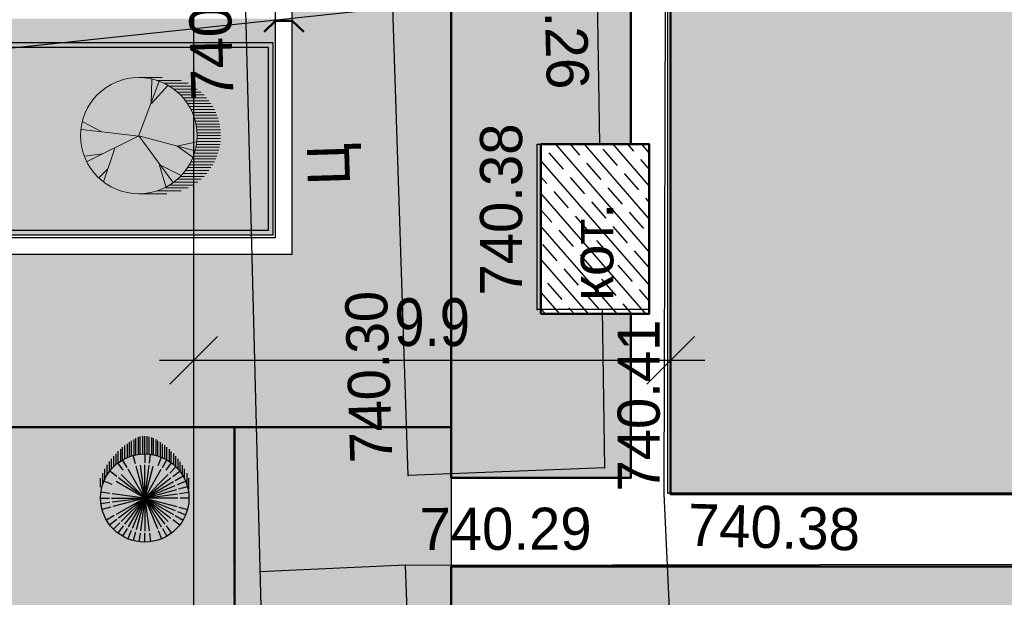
# Model space of a CAD drawing. Header units: millimetres. Extents: x -257011 to 237647566, y 2784933 to 6706507.
# Tile 124 of 256: x 9290933 to 9311398, y 5143418 to 5155434. Entities that reach past the tile are written whole.
import ezdxf

# ---------------------------------------------------------------- set-up
doc = ezdxf.new("R2010")
doc.units = ezdxf.units.MM
doc.header["$LTSCALE"] = 1000
doc.header["$PDMODE"] = 32
doc.header["$PDSIZE"] = 0.3
for name, pattern in [('Д_ТРОТ_ТРУБА', [3, 1.5, -1.5]), ('ДОРОГИ_СТРОЯЩ', [9, 8, -1]), ('Контура низ откосов  Штриховая 0.1-0.5 - - - - - - -', [0.6, 0.1, -0.5])]:
    doc.linetypes.add(name, pattern=pattern)
for name, color, linetype in [('(004) Точки рельефа', 7, 'Continuous'), ('(007) Здания', 7, 'Continuous'), ('(013) Газ', 40, 'ИК_Газопровод -------г--------'), ('(014) Водопровод', 5, 'ИК_Водопровод -------в--------'), ('(025) Дорога', 7, 'Continuous'), ('TREE', 74, 'Continuous')]:
    doc.layers.add(name, color=color, linetype=linetype)
doc.layers.add('.', color=7, linetype='Continuous', lineweight=15)
doc.layers.add('Ф А С А Д', color=250, linetype='Continuous', lineweight=15)
doc.styles.add('ATTR', font='romans.shx', dxfattribs={"width": 0.8, "height": 0.470416})
doc.styles.add('BM-431', font='txt')
doc.styles.add('D-431', font='txt', dxfattribs={"width": 2})
doc.styles.get("Standard").update_dxf_attribs({"font": 'ARIALN.TTF'})
doc.linetypes.add('KANALIS_K', pattern='A,1,["<",Standard,S=1.8,R=0,X=-0.9,Y=-0.9],3,-1,["К",Standard,S=1.8,R=0,X=-0.9,Y=-0.9],-1,10', length=16)
doc.linetypes.add('ИК_Водопровод -------в--------', pattern='A,9,-0.6,["В",Standard,S=1.2,R=0,X=0,Y=-0.6],-1.2', length=10.8)
doc.linetypes.add('ИК_Воздушка ------- --------', pattern='A,9,-0.6,["Z",Standard,S=1.2,R=70,X=0.6,Y=-0.65],-1', length=10.6)
doc.linetypes.add('ИК_Газопровод -------г--------', pattern='A,9,-0.6,["Г",Standard,S=1.2,R=0,X=0,Y=-0.6],-1.2', length=10.8)
doc.dimstyles.new('ISO-25_WS', dxfattribs={"dimscale": 141.414141, "dimtxt": 7, "dimasz": 7, "dimexe": 5, "dimexo": 20, "dimgap": 2, "dimtad": 1, "dimdec": 0, "dimdsep": 46, "dimtxsty": 'Standard', "dimblk": 'OBLIQUE', "dimcen": 2.5, "dimdle": 5, "dimclrd": 5, "dimclre": 5, "dimclrt": 5, "dimadec": 0, "dimazin": 0, "dimtfac": 1, "dimtdec": 0, "dimtmove": 0, "dimatfit": 3, "dimldrblk": 'OBLIQUE', "dimfxl": 0, "dimtolj": 1, "dimtzin": 0, "dimlwd": 30, "dimlwe": 30, "dimarcsym": 0})
pattern_1 = [(95, (-992257.5, -556265.4), (-275.171012, 230.8958947), [127, -381]), (185, (-992199.77, -556196.6), (-230.8958947, -275.171012), [127, -381])]

# ---------------------------------------------------------------- blocks, each defined once
blk = doc.blocks.new('kjvklglhl')
at = {"layer": '(004) Точки рельефа'}
for p in [(336.871, 506.125), (338.36, 502.868), (334.283, 502.595), (339.694, 502.379), (334.286, 500.732)]:
    blk.add_point(p, dxfattribs=at)
at = {"layer": '(007) Здания'}
blk.add_lwpolyline([(374.581, 503.36), (339.692, 502.379), (339.333, 515.161), (374.221, 516.142)], dxfattribs=at)
blk.add_lwpolyline([(336.871, 506.125), (336.774, 509.559), (339.103, 509.625), (339.199, 506.19)], close=True, dxfattribs=at)
at = {"layer": '(013) Газ', "linetype": 'ИК_Воздушка ------- --------', "ltscale": 0.5, "flags": 128}
blk.add_lwpolyline([(292.909, 529.889), (292.062, 534.008), (300.797, 535.523), (378.045, 536.01), (380.152, 536.01), (380.512, 520.117), (378.614, 520.082), (373.886, 519.972), (374, 516.282), (339.283, 515.209), (339.606, 502.365), (340.619, 488.79), (341.059, 475.484), (341.059, 475.484), (344.329, 475.58), (345.717, 447.337), (345.717, 447.337)], dxfattribs=at)
at = {"layer": '(014) Водопровод', "ltscale": 0.5, "flags": 128}
blk.add_lwpolyline([(313.499, 509.603), (334.539, 512.433), (333.84, 528.157), (363.046, 530.904), (398.253, 533.905)], dxfattribs=at)
at = {"layer": '(025) Дорога', "linetype": 'Д_ТРОТ_ТРУБА', "flags": 128}
blk.add_lwpolyline([(269.368, 515.247), (270.684, 506.001), (279.473, 507.345), (281.553, 506.423), (308.542, 510.883), (312.531, 513.649), (318.524, 513.838), (330.524, 514.19), (333.406, 460.634), (331.811, 454.811, 1.56758), (332.906, 443.73, 0.509364), (333.962, 453.359), (336.672, 456.912), (338.021, 457.657), (347.714, 458.292), (347.773, 448.108), (343.552, 448.203), (343.703, 435.09)], format="xyb", dxfattribs=at)
for points in [[(338.216, 506.163), (338.36, 502.868), (334.283, 502.595), (333.556, 514.65), (337.831, 515.029)], [(337.831, 515.029), (338.067, 509.596)], [(380.155, 490.956), (334.932, 490.013), (334.286, 500.732), (371.231, 501.827), (379.825, 502.082), (379.898, 499.61), (378.901, 499.581)]]:
    blk.add_lwpolyline(points, dxfattribs=at)
at = {"layer": '(025) Дорога', "linetype": 'Контура низ откосов  Штриховая 0.1-0.5 - - - - - - -'}
blk.add_lwpolyline([(334.286, 500.732), (331.26, 500.509)], dxfattribs=at)
at = {"layer": '(004) Точки рельефа', "style": 'D-431'}
for s, rotation, p in [('740.26', 273.2126, (336.745, 514.27)), ('740.04', 93.0797, (330.437, 510.317)), ('740.38', 91.6107, (336.548, 506.404)), ('740.30', 93.4495, (333.951, 502.863)), ('740.41', 91.6107, (339.521, 502.408)), ('740.29', 1.6978, (334.564, 501.055))]:
    blk.add_text(s, height=0.875, rotation=rotation, dxfattribs=at).set_placement(p)
blk.add_text('740.38', height=0.875, dxfattribs=at).set_placement((340.128, 501.299))
at = {"layer": '(007) Здания', "color": 0, "linetype": 'Continuous', "style": 'BM-431'}
blk.add_text('кот.', height=0.88, rotation=91.6107, dxfattribs=at).set_placement((338.447, 506.348))
at = {"layer": '(025) Дорога', "linetype": 'ДОРОГИ_СТРОЯЩ', "style": 'BM-431'}
blk.add_text('Ц', height=0.875, rotation=93.3783, dxfattribs=at).set_placement((332.909, 508.613))
blk = doc.blocks.new('16')
h = blk.add_hatch(color=256)
h.dxf.hatch_style = 1
h.set_gradient(color1=(153, 204, 102), one_color=1, tint=1, name='SPHERICAL')
h.paths.add_polyline_path([(16382639, 10776741, 1), (16386324, 10776741, 1)])
blk.add_circle((16384481, 10776741), 1842)
at = {"layer": 'TREE'}
for p, q in [((16384102, 10778156), (16384005, 10778520)), ((16384290, 10778196), (16384241, 10778567)), ((16384481, 10778583), (16384481, 10778214)), ((16384673, 10778196), (16384722, 10778567)), ((16384938, 10778583), (16385310, 10778583)), ((16383584, 10777909), (16383360, 10778202)), ((16383746, 10778014), (16383560, 10778336)), ((16384481, 10778122), (16384481, 10776741)), ((16385044, 10778100), (16385186, 10778442)), ((16385074, 10778491), (16385524, 10778491)), ((16385282, 10778398), (16385700, 10778398)), ((16385378, 10777909), (16385603, 10778202)), ((16385450, 10778306), (16385862, 10778306)), ((16385595, 10778214), (16385999, 10778214)), ((16385701, 10778122), (16386115, 10778122)), ((16383317, 10777634), (16383020, 10777862)), ((16383442, 10777780), (16383179, 10778043)), ((16384481, 10776741), (16383504, 10777717)), ((16384481, 10776741), (16383643, 10777834)), ((16384481, 10776741), (16383791, 10777937)), ((16384481, 10776741), (16384124, 10778075)), ((16384481, 10776741), (16384302, 10778103)), ((16384481, 10776741), (16384661, 10778103)), ((16384481, 10776741), (16385172, 10777937)), ((16384481, 10776741), (16385320, 10777834)), ((16384481, 10776741), (16385458, 10777717)), ((16385646, 10777634), (16385943, 10777862)), ((16385799, 10778030), (16386226, 10778030)), ((16385881, 10777938), (16386324, 10777938)), ((16385956, 10777846), (16386436, 10777846)), ((16386517, 10777754), (16386019, 10777754)), ((16383119, 10777305), (16382780, 10777445)), ((16383208, 10777476), (16382886, 10777662)), ((16384481, 10776741), (16383285, 10777431)), ((16384481, 10776741), (16383384, 10777583)), ((16384481, 10776741), (16385678, 10777431)), ((16385755, 10777476), (16386077, 10777662)), ((16386085, 10777662), (16386598, 10777662)), ((16386124, 10777569), (16386671, 10777569)), ((16386744, 10777477), (16386171, 10777477)), ((16386812, 10777385), (16386207, 10777385)), ((16386238, 10777293), (16386872, 10777293)), ((16383020, 10776933), (16382655, 10776981)), ((16383056, 10777122), (16382702, 10777217)), ((16384481, 10776741), (16383114, 10776920)), ((16384481, 10776741), (16383147, 10777098)), ((16384481, 10776741), (16383207, 10777268)), ((16384481, 10776741), (16385816, 10777098)), ((16384481, 10776741), (16385848, 10776920)), ((16385907, 10777122), (16386261, 10777217)), ((16386924, 10777201), (16386269, 10777201)), ((16386289, 10777109), (16386975, 10777109)), ((16387013, 10777017), (16386304, 10777017)), ((16386316, 10776925), (16387043, 10776925)), ((16382639, 10776741), (16383008, 10776741)), ((16383020, 10776548), (16382655, 10776500)), ((16384481, 10776741), (16383100, 10776741)), ((16384481, 10776741), (16383114, 10776561)), ((16384481, 10776741), (16383207, 10776213)), ((16384481, 10776741), (16383285, 10776050)), ((16384481, 10776741), (16383384, 10775898)), ((16384481, 10776741), (16383504, 10775764)), ((16384481, 10776741), (16383643, 10775648)), ((16384481, 10776741), (16383791, 10775544)), ((16384481, 10776741), (16383956, 10775471)), ((16384481, 10776741), (16384124, 10775406)), ((16384481, 10776741), (16385863, 10776741)), ((16384481, 10776741), (16385458, 10775764)), ((16384481, 10776741), (16385816, 10776383)), ((16384481, 10776741), (16385678, 10776050)), ((16384481, 10776741), (16385848, 10776561)), ((16384481, 10776741), (16385320, 10775648)), ((16384481, 10776741), (16385172, 10775544)), ((16384481, 10776741), (16384839, 10775406)), ((16384481, 10776741), (16385007, 10775471)), ((16384481, 10776741), (16384661, 10775378)), ((16384481, 10775359), (16384481, 10776741)), ((16385942, 10776548), (16386308, 10776500)), ((16386324, 10776741), (16385955, 10776741)), ((16387005, 10776464), (16386305, 10776464)), ((16386313, 10776556), (16387035, 10776556)), ((16387056, 10776833), (16386320, 10776833)), ((16387056, 10776648), (16386324, 10776648)), ((16386328, 10776741), (16387065, 10776741)), ((16383119, 10776176), (16382780, 10776036)), ((16385844, 10776176), (16386183, 10776036)), ((16386812, 10776096), (16386211, 10776096)), ((16386242, 10776188), (16386872, 10776188)), ((16386928, 10776280), (16386262, 10776280)), ((16386285, 10776372), (16386975, 10776372)), ((16383208, 10776005), (16382886, 10775819)), ((16383317, 10775847), (16383020, 10775619)), ((16385521, 10775701), (16385784, 10775438)), ((16385646, 10775847), (16385943, 10775619)), ((16385755, 10776005), (16386077, 10775819)), ((16386517, 10775727), (16386023, 10775727)), ((16386081, 10775819), (16386603, 10775819)), ((16386680, 10775912), (16386132, 10775912)), ((16386171, 10776004), (16386744, 10776004)), ((16383584, 10775572), (16383360, 10775279)), ((16383746, 10775467), (16383560, 10775145)), ((16383918, 10775381), (16383776, 10775039)), ((16384102, 10775325), (16384005, 10774961)), ((16384481, 10774898), (16384481, 10775267)), ((16384673, 10775285), (16384722, 10774914)), ((16384861, 10775325), (16384958, 10774961)), ((16385044, 10775381), (16385186, 10775039)), ((16385217, 10775467), (16385402, 10775145)), ((16385378, 10775572), (16385603, 10775279)), ((16385587, 10775267), (16385995, 10775267)), ((16386119, 10775359), (16385697, 10775359)), ((16385795, 10775451), (16386230, 10775451)), ((16386333, 10775543), (16385881, 10775543)), ((16385956, 10775635), (16386427, 10775635)), ((16384868, 10774898), (16385306, 10774898)), ((16385511, 10774991), (16385058, 10774991)), ((16385310, 10775083), (16385695, 10775083)), ((16385849, 10775175), (16385446, 10775175))]:
    blk.add_line(p, q, dxfattribs=at)
at = {"layer": 'TREE', "style": 'ATTR', "width": 0.8, "flags": 9}
blk.add_attdef('ESTCODE', (16384481, 10776741), '', height=21.5, dxfattribs=at)
blk = doc.blocks.new('17')
at = {"layer": 'TREE', "color": 68, "lineweight": 20, "true_color": 0x306100}
for p, q in [((16375547, 10777897), (16376284, 10777897)), ((16375547, 10776055), (16376189, 10777778)), ((16375932, 10777072), (16375955, 10777838)), ((16376140, 10777805), (16376884, 10777805)), ((16375943, 10777072), (16376470, 10777658)), ((16376347, 10777713), (16377104, 10777713)), ((16376516, 10777620), (16377265, 10777620)), ((16376661, 10777528), (16377389, 10777528)), ((16376767, 10777436), (16377515, 10777436)), ((16376865, 10777344), (16377610, 10777344)), ((16376947, 10777252), (16377692, 10777252)), ((16377022, 10777160), (16377766, 10777160)), ((16377829, 10777068), (16377084, 10777068)), ((16377151, 10776976), (16377888, 10776976)), ((16377190, 10776884), (16377939, 10776884)), ((16374374, 10776171), (16373777, 10776487)), ((16377982, 10776792), (16377237, 10776792)), ((16378017, 10776699), (16377272, 10776699)), ((16377304, 10776607), (16378052, 10776607)), ((16378077, 10776515), (16377335, 10776515)), ((16375545, 10776036), (16373730, 10776246)), ((16377355, 10776423), (16378098, 10776423)), ((16378111, 10776331), (16377369, 10776331)), ((16377381, 10776239), (16378126, 10776239)), ((16375545, 10776051), (16373917, 10775240)), ((16375545, 10776051), (16377325, 10775571)), ((16375545, 10776051), (16376623, 10774580)), ((16377378, 10775870), (16378127, 10775870)), ((16378126, 10776147), (16377386, 10776147)), ((16378126, 10775963), (16377390, 10775963)), ((16377394, 10776055), (16378126, 10776055)), ((16374784, 10775661), (16374433, 10774595)), ((16376751, 10775721), (16377384, 10775856)), ((16376763, 10775721), (16377255, 10775376)), ((16378080, 10775594), (16377327, 10775594)), ((16377351, 10775686), (16378099, 10775686)), ((16378115, 10775778), (16377370, 10775778)), ((16374386, 10775481), (16373835, 10775406)), ((16377237, 10775318), (16377982, 10775318)), ((16378017, 10775410), (16377276, 10775410)), ((16377308, 10775502), (16378050, 10775502)), ((16374561, 10775000), (16374292, 10774730)), ((16376201, 10775120), (16376400, 10774445)), ((16376213, 10775135), (16376868, 10774805)), ((16377022, 10774949), (16377766, 10774949)), ((16377829, 10775042), (16377088, 10775042)), ((16377147, 10775134), (16377884, 10775134)), ((16377939, 10775226), (16377198, 10775226)), ((16377515, 10774673), (16376763, 10774673)), ((16376861, 10774765), (16377610, 10774765)), ((16377696, 10774857), (16376947, 10774857)), ((16376888, 10774305), (16376124, 10774305)), ((16376376, 10774397), (16377108, 10774397)), ((16377265, 10774489), (16376512, 10774489)), ((16376652, 10774581), (16377414, 10774581)), ((16375547, 10774213), (16376438, 10774213))]:
    blk.add_line(p, q, dxfattribs=at)
blk.add_circle((16375547, 10776055), 1842, dxfattribs=at)
at = {"layer": 'TREE', "color": 68, "lineweight": 20, "true_color": 0x306100, "style": 'ATTR', "width": 0.8, "flags": 9}
blk.add_attdef('ESTCODE', (16375545, 10776051), '', height=21.5, dxfattribs=at)
blk = doc.blocks.new('_Oblique')
at = {"color": 0, "linetype": 'ByBlock', "lineweight": -2}
blk.add_line((-0.5, -0.5), (0.5, 0.5), dxfattribs=at)
blk = doc.blocks.new('*D1813')
at = {"color": 5, "transparency": 16777216}
for p, q in [((9293395, 5143773), (9293395, 5135880)), ((9303309, 5143773), (9303309, 5135880)), ((9304016, 5136587), (9292688, 5136587))]:
    blk.add_line(p, q, dxfattribs=at)
at = {"layer": 'Defpoints', "color": 0, "lineweight": 50, "transparency": 16777216}
for p in [(9293395, 5146601), (9303309, 5146601), (9293395, 5136587)]:
    blk.add_point(p, dxfattribs=at)
at = {"color": 5, "transparency": 16777216, "xscale": 989.89898989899, "yscale": 989.89898989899, "zscale": 989.89898989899, "rotation": 180}
blk.add_blockref('_Oblique', (9293395, 5136587), dxfattribs=at)
at = {"color": 5, "transparency": 16777216, "xscale": 989.89898989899, "yscale": 989.89898989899, "zscale": 989.89898989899}
blk.add_blockref('_Oblique', (9303309, 5136587), dxfattribs=at)
at = {"color": 5, "lineweight": 0, "transparency": 16777216, "insert": (9298352, 5137375), "char_height": 989.9, "attachment_point": 5, "bg_fill": 1, "box_fill_scale": 1.1, "bg_fill_color": 255, "bg_fill_transparency": 0}
blk.add_mtext('\\A1;9.9', dxfattribs=at)
blk = doc.blocks.new('*D1816')
at = {"color": 5, "lineweight": 30, "ltscale": 1000, "transparency": 16777216}
for p, q in [((9266395, 5142516), (9266395, 5128130)), ((9293395, 5142516), (9293395, 5128130)), ((9265688, 5128837), (9294102, 5128837))]:
    blk.add_line(p, q, dxfattribs=at)
at = {"layer": 'Defpoints', "color": 0, "lineweight": 50, "ltscale": 1000, "transparency": 16777216}
for p in [(9266395, 5145344), (9293395, 5145344), (9293395, 5128837)]:
    blk.add_point(p, dxfattribs=at)
at = {"color": 5, "lineweight": 30, "ltscale": 1000, "transparency": 16777216, "xscale": 989.89898989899, "yscale": 989.89898989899, "zscale": 989.89898989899, "rotation": 180}
blk.add_blockref('_Oblique', (9266395, 5128837), dxfattribs=at)
at = {"color": 5, "lineweight": 30, "ltscale": 1000, "transparency": 16777216, "xscale": 989.89898989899, "yscale": 989.89898989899, "zscale": 989.89898989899}
blk.add_blockref('_Oblique', (9293395, 5128837), dxfattribs=at)
at = {"color": 5, "lineweight": 50, "ltscale": 1000, "transparency": 16777216, "insert": (9279895, 5129626), "char_height": 989.9, "attachment_point": 5, "bg_fill": 1, "box_fill_scale": 1.1, "bg_fill_color": 255, "bg_fill_transparency": 0}
blk.add_mtext('\\A1;27.0', dxfattribs=at)
blk = doc.blocks.new('*D1825')
at = {"color": 5, "lineweight": 30, "ltscale": 1000, "transparency": 16777216}
for p, q in [((9293395, 5142516), (9293395, 5128130)), ((9303309, 5130974), (9303309, 5128130)), ((9292688, 5128837), (9304016, 5128837))]:
    blk.add_line(p, q, dxfattribs=at)
at = {"layer": 'Defpoints', "color": 0, "lineweight": 50, "ltscale": 1000, "transparency": 16777216}
for p in [(9293395, 5145344), (9303309, 5133803), (9303309, 5128837)]:
    blk.add_point(p, dxfattribs=at)
at = {"color": 5, "lineweight": 30, "ltscale": 1000, "transparency": 16777216, "xscale": 989.89898989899, "yscale": 989.89898989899, "zscale": 989.89898989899, "rotation": 180}
blk.add_blockref('_Oblique', (9293395, 5128837), dxfattribs=at)
at = {"color": 5, "lineweight": 30, "ltscale": 1000, "transparency": 16777216, "xscale": 989.89898989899, "yscale": 989.89898989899, "zscale": 989.89898989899}
blk.add_blockref('_Oblique', (9303309, 5128837), dxfattribs=at)
at = {"color": 5, "lineweight": 50, "ltscale": 1000, "transparency": 16777216, "insert": (9298352, 5129626), "char_height": 989.9, "attachment_point": 5, "bg_fill": 1, "box_fill_scale": 1.1, "bg_fill_color": 255, "bg_fill_transparency": 0}
blk.add_mtext('\\A1;9.9', dxfattribs=at)
blk = doc.blocks.new('rfregd')
at = {"layer": '.', "lineweight": 50, "ltscale": 1000, "transparency": 33554687}
h = blk.add_hatch(color=256, dxfattribs=at)
h.dxf.hatch_style = 1
h.set_gradient(color1=(132, 132, 132), color2=(132, 132, 132), tint=1)
edge = h.paths.add_edge_path()
edge.add_line((9300965.6, 5093610.5), (9336928.5, 5094386.8))
edge.add_line((9336928.5, 5094386.8), (9336928.5, 5096299.4))
edge.add_line((9336928.5, 5096299.4), (9353071, 5096299.4))
edge.add_line((9353071, 5096299.4), (9353071, 5095582.8))
edge.add_line((9353071, 5095582.8), (9355697.3, 5095582.8))
edge.add_line((9355697.3, 5095582.8), (9355697.3, 5132933))
edge.add_line((9355697.3, 5132933), (9354882, 5132948.3))
edge.add_line((9354882, 5132948.3), (9354907.6, 5146710.3))
edge.add_line((9354907.6, 5146710.3), (9355747.7, 5146710.3))
edge.add_line((9355747.7, 5146710.3), (9355747.7, 5159068.8))
edge.add_line((9355747.7, 5159068.8), (9300083.3, 5159068.8))
edge.add_arc((9300146.7, 5157667.5), 1402.7, 92.5888, 177.77629)
edge.add_line((9298745, 5157722), (9298745, 5163180.1))
edge.add_line((9298745, 5163180.1), (9362653.4, 5162525.8))
edge.add_line((9362653.4, 5162525.8), (9362653.4, 5149977.2))
edge.add_line((9362653.4, 5149977.2), (9365428.3, 5149977.2))
edge.add_line((9365428.3, 5149977.2), (9365407.3, 5129768.8))
edge.add_line((9365407.3, 5129768.8), (9362523.2, 5129765.8))
edge.add_line((9362523.2, 5129765.8), (9362558, 5096504.4))
edge.add_line((9362558, 5096504.4), (9372517.7, 5096754.6))
edge.add_line((9372517.7, 5096754.6), (9374343.8, 5096666.4))
edge.add_line((9374343.8, 5096666.4), (9374301.5, 5095789.9))
edge.add_line((9374301.5, 5095789.9), (9374125.4, 5092148.3))
edge.add_line((9374125.4, 5092148.3), (9370781.8, 5092415.2))
edge.add_line((9370781.8, 5092415.2), (9370570.7, 5090644.2))
edge.add_line((9370570.7, 5090644.2), (9300416.5, 5089116.5))
edge.add_line((9300416.5, 5089116.5), (9298996.1, 5088355.4))
edge.add_line((9298996.1, 5088355.4), (9296234.2, 5084959.1))
edge.add_line((9296234.2, 5084959.1), (9294245, 5086345.3))
edge.add_line((9294245, 5086345.3), (9294245, 5135194.4))
edge.add_line((9294245, 5135194.4), (9298745, 5135194.4))
edge.add_line((9298745, 5135194.4), (9298745, 5095642.2))
edge.add_arc((9300842.8, 5095705.7), 2098.7, 181.73253, 273.35532)
at = {"ltscale": 1000}
h = blk.add_hatch(dxfattribs=at)
h.set_pattern_fill('AR-SAND', color=252, scale=15, angle=266, style=0)
h.set_pattern_definition([(303.5, (-992257.5, -306198.1), (734.005765, -27.267607), [0, -579.12, 0, -647.7, 0, -619.125]), (273.5, (-992257.5, -306198.1), (1025.58269, -747.64719), [0, -312.42, 0, -521.97, 0, -200.025]), (233.5, (-992224.8, -305730.6), (-80.614732, -1183.74871), [0, -190.5, 0, -685.8, 0, -895.35]), (223.5, (-992224.8, -305730.6), (253.68491, -1165.87085), [0, -95.25, 0, -449.58, 0, -514.35])])
edge = h.paths.add_edge_path()
edge.add_line((9298745, 5166594.4), (9259045, 5166594.4))
edge.add_line((9259045, 5166594.4), (9259045, 5159954.8))
edge.add_arc((9257090.4, 5160185.5), 1968.2, 268.69479, 353.26673, ccw=False)
edge.add_line((9257045.5, 5158217.8), (9228094.9, 5158217.8))
edge.add_line((9228094.9, 5158217.8), (9223733.9, 5156850.9))
edge.add_line((9223733.9, 5156850.9), (9224116.1, 5154217.8))
edge.add_line((9224116.1, 5154217.8), (9259001.9, 5154217.8))
edge.add_arc((9258854.2, 5152182.1), 2041, 0.8726, 85.85112, ccw=False)
edge.add_line((9260895, 5152213.2), (9260895, 5146199.6))
edge.add_line((9260895, 5146199.6), (9247258.3, 5146199.6))
edge.add_line((9247258.3, 5146199.6), (9246986, 5148664.9))
edge.add_line((9246986, 5148664.9), (9244138.2, 5148350.3))
edge.add_line((9244138.2, 5148350.3), (9244938.2, 5141701))
edge.add_line((9244938.2, 5141701), (9247721.3, 5142008.4))
edge.add_line((9247721.3, 5142008.4), (9247412.9, 5144799.6))
edge.add_line((9247412.9, 5144799.6), (9264745, 5144799.6))
edge.add_line((9264745, 5144799.6), (9264745, 5147844.4))
edge.add_line((9264745, 5147844.4), (9264195, 5147844.4))
edge.add_line((9264195, 5147844.4), (9264045, 5147844.4))
edge.add_line((9264045, 5147844.4), (9264045, 5147994.4))
edge.add_line((9264045, 5147994.4), (9264045, 5152044.4))
edge.add_line((9264045, 5152044.4), (9264095, 5152044.4))
edge.add_line((9264095, 5152044.4), (9264508.4, 5150804.1))
edge.add_line((9264508.4, 5150804.1), (9264745, 5150758.3))
edge.add_line((9264745, 5150758.3), (9264745, 5152244.4))
edge.add_line((9264745, 5152244.4), (9264145, 5152244.4))
edge.add_line((9264145, 5152244.4), (9264145, 5153203.5))
edge.add_arc((9264095.9, 5153194.4), 50, -180, 10.54225, ccw=False)
edge.add_arc((9264095.9, 5153194.4), 50, 10.54225, 180, ccw=False)
edge.add_line((9264145, 5153203.5), (9264145, 5154044.4))
edge.add_line((9264145, 5154044.4), (9264745, 5154044.4))
edge.add_line((9264745, 5154044.4), (9264745, 5162644.4))
edge.add_line((9264745, 5162644.4), (9262745, 5162644.4))
edge.add_line((9262745, 5162644.4), (9262745, 5146199.6))
edge.add_line((9262745, 5146199.6), (9262395, 5146199.6))
edge.add_line((9262395, 5146199.6), (9262395, 5162994.4))
edge.add_line((9262395, 5162994.4), (9295445, 5162994.4))
edge.add_line((9295445, 5162994.4), (9295445, 5161378.8))
edge.add_line((9295445, 5161378.8), (9295445, 5138794.4))
edge.add_line((9295445, 5138794.4), (9262802.6, 5138794.4))
edge.add_line((9262802.6, 5138794.4), (9262802.6, 5135194.4))
edge.add_line((9262802.6, 5135194.4), (9298745, 5135194.4))
edge.add_line((9298745, 5135194.4), (9298745, 5166594.4))
edge = h.paths.add_edge_path(flags=17)
edge.add_line((9285045, 5143194.4), (9295095, 5143194.4))
edge.add_line((9295095, 5143194.4), (9295095, 5143694.4))
edge.add_line((9295095, 5143694.4), (9295045, 5143694.4))
edge.add_line((9295045, 5143694.4), (9283845, 5143694.4))
edge.add_line((9283845, 5143694.4), (9283845, 5141694.4))
edge.add_line((9283845, 5141694.4), (9282930, 5141694.4))
edge.add_arc((9282930, 5141644.4), 50, 0, 90.028, ccw=False)
edge.add_arc((9282930, 5141644.4), 50, -180, 0, ccw=False)
edge.add_arc((9282930, 5141644.4), 50, 90.028, 180, ccw=False)
edge.add_line((9282930, 5141694.4), (9280260, 5141694.4))
edge.add_arc((9280260, 5141644.4), 50, 0, 90, ccw=False)
edge.add_arc((9280260, 5141644.4), 50, -180, 0, ccw=False)
edge.add_arc((9280260, 5141644.4), 50, 90, 180, ccw=False)
edge.add_line((9280260, 5141694.4), (9279345, 5141694.4))
edge.add_line((9279345, 5141694.4), (9279345, 5143694.4))
edge.add_line((9279345, 5143694.4), (9264745, 5143694.4))
edge.add_line((9264745, 5143694.4), (9264745, 5144799.6))
edge.add_line((9264745, 5144799.6), (9262745, 5144799.6))
edge.add_line((9262745, 5144799.6), (9262745, 5143194.4))
edge.add_line((9262745, 5143194.4), (9278345, 5143194.4))
edge.add_line((9278345, 5143194.4), (9278345, 5139144.4))
edge.add_line((9278345, 5139144.4), (9285045, 5139144.4))
edge.add_line((9285045, 5139144.4), (9285045, 5143194.4))
at = {"linetype": 'KANALIS_K', "ltscale": 1000}
h = blk.add_hatch(dxfattribs=at)
h.set_pattern_fill('JIS_STN_1E', color=252, scale=550, angle=266, style=0)
h.set_pattern_definition([(311, (-992257.5, -556265.4), (415.09027, 360.832466), []), (311, (-992284.55, -556652.2), (415.09027, 360.832466), [550, -275])])
h.paths.add_polyline_path([(9303308.8, 5146600.8), (9338149.2, 5146600.8), (9338149.2, 5150230.9), (9344706.7, 5150230.9), (9344706.7, 5157700.9), (9351330.7, 5157700.9), (9351338, 5143092.8), (9354876.9, 5143092.8), (9354876.9, 5136490.8), (9351330.7, 5136490.8), (9351330.7, 5096842.2), (9344749.3, 5096842.2), (9344749.3, 5103031.7), (9339084.1, 5103031.7), (9339084.1, 5107134), (9304245, 5107134), (9304245, 5120104.8), (9344703.8, 5120104.8), (9344703.8, 5133802.6), (9303308.8, 5133802.6)])
h = blk.add_hatch(dxfattribs=at)
h.set_pattern_fill('JIS_STN_1E', color=252, scale=450, angle=266, style=0)
h.set_pattern_definition([(311, (-993145.3, -531021.04), (339.619311, 295.226563), []), (311, (-993167.44, -531337.5), (339.619311, 295.226563), [450, -225])])
h.paths.add_polyline_path([(9300614, 5137555.3), (9302865.4, 5137555.3), (9302865.4, 5141082.2), (9300614, 5141082.2)])
at = {"layer": 'Ф А С А Д', "linetype": 'KANALIS_K', "ltscale": 1000}
h = blk.add_hatch(dxfattribs=at)
h.set_pattern_fill('CROSS', color=92, scale=40, angle=95)
h.set_pattern_definition(pattern_1)
h.paths.add_polyline_path([(9298745, 5156393.3), (9327763.9, 5156913.2), (9327763.9, 5148430.3), (9298745, 5148430.3)], flags=17)
h.paths.add_polyline_path([(9298745, 5132295.9), (9342603.2, 5132295.9), (9342603.2, 5121390), (9298745, 5121390)], flags=17)
h.paths.add_polyline_path([(9298745, 5134143.9), (9302482.1, 5134143.9), (9302482.1, 5137555.3), (9300614, 5137555.3), (9300614, 5141082.2), (9302482.1, 5141082.2), (9302482.1, 5146582.3), (9298745, 5146582.3)], flags=17)
h.paths.add_polyline_path([(9298745, 5107508), (9302482.1, 5107508), (9302482.1, 5112310.9), (9301501.8, 5112310.9), (9301501.8, 5115837.9), (9302482.1, 5115837.9), (9302482.1, 5119557.5), (9298745, 5119557.5)], flags=17)
edge = h.paths.add_edge_path()
edge.add_line((9300965.6, 5093610.5), (9336928.5, 5094386.8))
edge.add_line((9336928.5, 5094386.8), (9336928.5, 5105783.9))
edge.add_line((9336928.5, 5105783.9), (9298745, 5105783.9))
edge.add_line((9298745, 5105783.9), (9298745, 5095642.2))
edge.add_arc((9300842.8, 5095705.7), 2098.7, 181.73253, 273.35532)
h.paths.add_polyline_path([(9353079, 5095582.8), (9355697.3, 5095582.8), (9355697.3, 5132933), (9353079, 5132933)])
edge = h.paths.add_edge_path()
edge.add_line((9257090.4, 5158217.3), (9228094.9, 5158217.8))
edge.add_line((9228094.9, 5158217.8), (9258472, 5167702.7))
edge.add_line((9258472, 5167702.7), (9265169.7, 5168095.6))
edge.add_line((9265169.7, 5168095.6), (9347042, 5166488.3))
edge.add_line((9347042, 5166488.3), (9362653.4, 5165705.3))
edge.add_line((9362653.4, 5165705.3), (9374996.8, 5164845.5))
edge.add_line((9374996.8, 5164845.5), (9374101.9, 5098008.1))
edge.add_line((9374101.9, 5098008.1), (9372517.7, 5096754.6))
edge.add_line((9372517.7, 5096754.6), (9362541.6, 5096504.7))
edge.add_line((9362541.6, 5096504.7), (9362541.6, 5129768.8))
edge.add_line((9362541.6, 5129768.8), (9365428.3, 5129768.8))
edge.add_line((9365428.3, 5129768.8), (9365428.3, 5149977.2))
edge.add_line((9365428.3, 5149977.2), (9362653.4, 5149977.2))
edge.add_line((9362653.4, 5149977.2), (9362653.4, 5162525.8))
edge.add_line((9362653.4, 5162525.8), (9298745, 5163180.1))
edge.add_line((9298745, 5163180.1), (9298745, 5166594.4))
edge.add_line((9298745, 5166594.4), (9259045, 5166594.4))
edge.add_line((9259045, 5166594.4), (9259045, 5159954.8))
edge.add_arc((9257090.4, 5160185.5), 1968.2, 270, 353.26673, ccw=False)
h.paths.add_polyline_path([(9352694.5, 5146700.8), (9355747.7, 5146700.8), (9355747.7, 5159068.8), (9352694.5, 5159068.8)], flags=17)
h = blk.add_hatch(dxfattribs=at)
h.set_pattern_fill('CROSS', color=92, scale=40, angle=95)
h.set_pattern_definition([(95, (-992257.5, -306198.12), (-275.171012, 230.8958947), [127, -381]), (185, (-992199.77, -306129.33), (-230.8958947, -275.171012), [127, -381])])
h.paths.add_polyline_path([(9295048.3, 5143194.4), (9285045, 5143194.4), (9285045, 5139194.4), (9295048.3, 5139194.4)])
h.paths.add_polyline_path([(9262495, 5143194.4), (9278345, 5143194.4), (9278345, 5139194.4), (9262495, 5139194.4), (9228786, 5134312.1), (9228159.2, 5138753.3)])
h.paths.add_polyline_path([(9264745, 5162594.4), (9264745, 5155244.4), (9262745, 5155244.4), (9262745, 5162594.4)])
h = blk.add_hatch(dxfattribs=at)
h.set_pattern_fill('CROSS', color=92, scale=40, angle=95)
h.set_pattern_definition(pattern_1)
edge = h.paths.add_edge_path()
edge.add_line((9293745, 5086444.7), (9294245, 5135194.4))
edge.add_line((9294245, 5135194.4), (9277092, 5135194.4))
edge.add_line((9277092, 5135194.4), (9283305, 5086727.8))
edge.add_line((9283305, 5086727.8), (9291890, 5086727.8))
edge.add_arc((9291890, 5080508.5), 6219.3, 72.64605, 90, ccw=False)
at = {"lineweight": 50, "ltscale": 1000}
blk.add_line((9294245, 5135194.4), (9294245, 5116732.3), dxfattribs=at)
blk.add_lwpolyline([(9262802.6, 5139194.4), (9262802.6, 5135194.4), (9298745, 5135194.4), (9298745, 5166594.4), (9259045, 5166594.4), (9259045, 5159954.8, -0.3867301), (9257045.5, 5158217.8), (9228094.9, 5158217.8), (9223733.9, 5156850.9), (9224116.1, 5154217.8), (9259001.9, 5154217.8, -0.3887709), (9260895, 5152213.2), (9260895, 5146199.6)], format="xyb", dxfattribs=at)
at = {"lineweight": 30, "ltscale": 1000}
blk.add_lwpolyline([(9294245, 5086345.3), (9294245, 5135194.4), (9298745, 5135194.4), (9298745, 5095642.2, 0.4225337), (9300965.6, 5093610.5)], format="xyb", dxfattribs=at)
at = {"color": 150}
for points in [[(9262395, 5144799.6), (9262395, 5138794.4), (9295445, 5138794.4), (9295445, 5161378.8), (9295445, 5162994.4), (9262395, 5162994.4), (9262395, 5146199.6)], [(9262745, 5144799.6), (9262745, 5139144.4), (9295095, 5139144.4), (9295095, 5161144.4), (9295095, 5162644.4), (9262745, 5162644.4), (9262745, 5146199.6)]]:
    blk.add_lwpolyline(points, dxfattribs=at)
at = {"lineweight": 50, "ltscale": 1000}
for points in [[(9303308.8, 5146600.8), (9338149.2, 5146600.8), (9338149.2, 5150230.9), (9344706.7, 5150230.9), (9344706.7, 5157700.9), (9351330.7, 5157700.9), (9351330.7, 5096842.2), (9344749.3, 5096842.2), (9344749.3, 5103031.7), (9339084.1, 5103031.7), (9339084.1, 5107134), (9304245, 5107134), (9304245, 5120104.8), (9344703.8, 5120104.8), (9344703.8, 5133802.6), (9303308.8, 5133802.6), (9303308.8, 5146600.8)], [(9302482.1, 5141082.2), (9302482.1, 5146582.3), (9298745, 5146582.3), (9298745, 5134143.9), (9302482.1, 5134143.9), (9302482.1, 5137555.3)], [(9294862.5, 5143421.1), (9295095, 5143652.2), (9295445, 5143652.2), (9295684, 5143421.1)]]:
    blk.add_lwpolyline(points, dxfattribs=at)
at = {"lineweight": 30, "ltscale": 1000}
blk.add_lwpolyline([(9295048.3, 5143194.4), (9285045, 5143194.4), (9285045, 5139194.4), (9295048.3, 5139194.4)], close=True, dxfattribs=at)
at = {"color": 92, "lineweight": 30, "ltscale": 1000}
blk.add_lwpolyline([(9294948.3, 5143094.4), (9285145, 5143094.4), (9285145, 5139294.4), (9294948.3, 5139294.4)], close=True, dxfattribs=at)
at = {"lineweight": 50, "ltscale": 1000}
for points in [[(9300614, 5137555.3), (9302865.4, 5137555.3), (9302865.4, 5141082.2), (9300614, 5141082.2)], [(9298745, 5132295.9), (9342603.2, 5132295.9), (9342603.2, 5121390), (9298745, 5121390)]]:
    blk.add_lwpolyline(points, close=True, dxfattribs=at)
at = {"lineweight": 5, "xscale": 999.9999999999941, "yscale": 999.9999999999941, "zscale": 999.9999999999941, "rotation": 358.3893224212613}
blk.add_blockref('kjvklglhl', (8949572.3, 4641190.3), dxfattribs=at)
at = {"color": 150, "lineweight": 100, "xscale": 0.6569891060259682, "yscale": 0.6569891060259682, "zscale": 0.6569891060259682}
blk.add_blockref('17', (-1466300.6, -1938489.4), dxfattribs=at)
at = {"color": 150, "lineweight": 100, "xscale": 0.4985583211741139, "yscale": 0.4985583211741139, "zscale": 0.4985583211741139, "rotation": 90}
blk.add_blockref('16', (14665211.9, -3034896), dxfattribs=at)
at = {"lineweight": 0}
dim = blk.add_linear_dim(base=(9293395, 5136586.7), p1=(9303308.8, 5146600.8), p2=(9293395, 5146600.8), text='9.9', dimstyle='ISO-25_WS', override={"dimtmove": 1, "dimtfill": 2, "dimtfillclr": 255, "dimlwd": 65535, "dimlwe": 65535}, dxfattribs=at)
dim.commit()
dim.dimension.update_dxf_attribs({"geometry": '*D1813', "text_midpoint": (9298351.9, 5137375)})
at = {"lineweight": 50, "ltscale": 1000}
for base, p1, p2, text, picture, middle in [((9293395, 5128837.4), (9266395, 5145344.4), (9293395, 5145344.4), '27.0', '*D1816', (9279895, 5129625.6)), ((9303308.8, 5128837.4), (9293395, 5145344.4), (9303308.8, 5133802.6), '9.9', '*D1825', (9298351.9, 5129625.6))]:
    dim = blk.add_linear_dim(base=base, p1=p1, p2=p2, text=text, dimstyle='ISO-25_WS', override={"dimtmove": 1, "dimtfill": 2, "dimtfillclr": 255}, dxfattribs=at)
    dim.commit()
    dim.dimension.update_dxf_attribs({"geometry": picture, "text_midpoint": middle})

msp = doc.modelspace()

# ---------------------------------------------------------------- block references
at = {"lineweight": 50}
msp.add_blockref('rfregd', (1154.361, 11760.578), dxfattribs=at)

doc.saveas('drawing.dxf')
